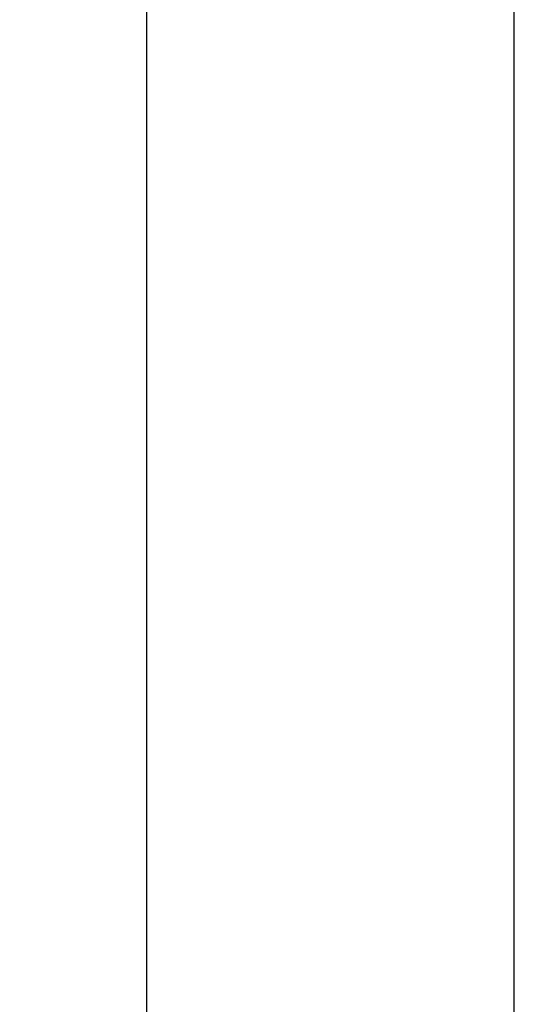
# Model space of a CAD drawing. Header units: millimetres. Extents: x 8 to 847, y 12 to 2109.
# Tile 147 of 256: x 139 to 169, y 1829 to 1889. Entities that reach past the tile are written whole.
import ezdxf

# ---------------------------------------------------------------- set-up
doc = ezdxf.new("R2010")
doc.units = ezdxf.units.MM

msp = doc.modelspace()

# ---------------------------------------------------------------- linework, layer by layer
at = {"color": 7, "linetype": 'Continuous', "lineweight": 30}
for p, q in [((146.847, 2031.788), (146.847, 1626.299)), ((169.347, 1626.299), (169.347, 2031.788))]:
    msp.add_line(p, q, dxfattribs=at)
msp.add_open_spline([(146.501, 1733.568), (146.502, 1734.709), (146.505, 1736.99), (146.496, 1740.412), (146.465, 1743.834), (146.409, 1747.01), (146.327, 1749.942), (146.223, 1752.628), (146.089, 1755.312), (145.923, 1758.013), (145.724, 1760.73), (145.491, 1763.461), (145.224, 1766.188), (144.923, 1768.911), (144.587, 1771.628), (144.219, 1774.341), (143.818, 1777.05), (143.384, 1779.754), (142.92, 1782.453), (142.426, 1785.149), (141.902, 1787.84), (141.35, 1790.527), (140.77, 1793.21), (140.143, 1795.976), (139.467, 1798.825), (138.74, 1801.755), (137.983, 1804.677), (137.199, 1807.59), (136.345, 1810.647), (135.416, 1813.845), (134.409, 1817.185), (133.369, 1820.513), (132.296, 1823.831), (131.19, 1827.138), (130.053, 1830.434), (128.916, 1833.629), (127.784, 1836.723), (126.659, 1839.718), (125.508, 1842.703), (124.33, 1845.678), (123.127, 1848.643), (121.897, 1851.597), (120.641, 1854.54), (119.358, 1857.471), (118.047, 1860.39), (116.707, 1863.295), (115.339, 1866.187), (114.04, 1868.858), (112.817, 1871.312), (111.676, 1873.551), (110.513, 1875.779), (109.325, 1877.993), (108.267, 1879.925), (107.593, 1881.112), (107.333, 1881.57)], degree=3, knots=[0, 0, 0, 0, 0.022097, 0.044196, 0.066295, 0.088391, 0.10575, 0.12311, 0.140468, 0.157825, 0.175532, 0.193234, 0.210931, 0.228621, 0.246304, 0.263984, 0.281663, 0.299346, 0.317034, 0.334731, 0.352439, 0.370155, 0.387879, 0.405606, 0.425107, 0.444605, 0.464095, 0.483579, 0.503056, 0.525585, 0.548109, 0.570628, 0.593146, 0.615664, 0.638183, 0.660707, 0.681359, 0.702016, 0.722678, 0.743342, 0.764008, 0.784674, 0.805338, 0.826001, 0.846662, 0.867322, 0.887981, 0.908639, 0.92487, 0.9411, 0.957328, 0.973554, 0.989779, 1, 1, 1, 1], dxfattribs=at)

doc.saveas('drawing.dxf')
